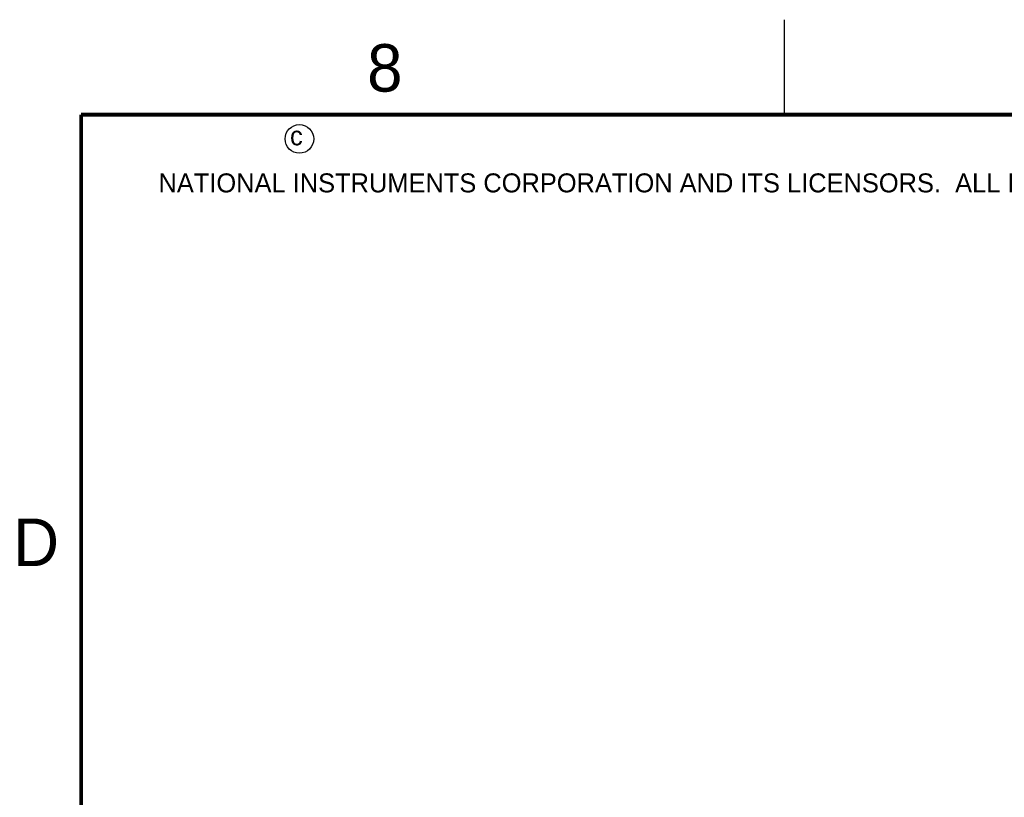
# Model space of a CAD drawing. Header units: inches. Extents: x 0 to 34, y 0 to 22.
# Tile 4 of 42: x 0.2 to 5.4, y 17.9 to 22. Entities that reach past the tile are written whole.
import ezdxf

# ---------------------------------------------------------------- set-up
doc = ezdxf.new("R2010")
doc.units = ezdxf.units.IN
doc.header["$LTSCALE"] = 1.87
doc.header["$MEASUREMENT"] = 0
doc.layers.get('0').update_dxf_attribs({"linetype": 'CONTINUOUS'})
doc.styles.add('TEXTSTYLE_2', font='txt')

msp = doc.modelspace()

# ---------------------------------------------------------------- linework, layer by layer
at = {"color": 2, "linetype": 'CONTINUOUS'}
msp.add_line((4.20002, 21.5), (4.20002, 22), dxfattribs=at)
at = {"color": 7, "linetype": 'CONTINUOUS', "const_width": 0.02}
for points in [[(0.50002, 21.5), (0.50002, 0.5)], [(33.50002, 21.5), (0.50002, 21.5)]]:
    msp.add_lwpolyline(points, dxfattribs=at)
at = {"color": 2, "linetype": 'CONTINUOUS'}
msp.add_circle((1.64841, 21.37268), 0.0754, dxfattribs=at)

# ---------------------------------------------------------------- texts
at = {"color": 2, "linetype": 'CONTINUOUS', "attachment_point": 1, "line_spacing_factor": 0.9, "style": 'TEXTSTYLE_2'}
for s, insert, char_height, width in [('8', (2.00464, 21.87133), 0.25, 0.25), ('c', (1.59898, 21.43883), 0.1, 0.1), ('NATIONAL INSTRUMENTS CORPORATION AND ITS LICENSORS.  ALL RIGHTS RESERVED.', (0.90712, 21.19112), 0.1, 7.3), ('D', (0.14243, 19.375), 0.25, 0.25)]:
    msp.add_mtext(s, dxfattribs=dict(at, insert=insert, char_height=char_height, width=width))

doc.saveas('drawing.dxf')
